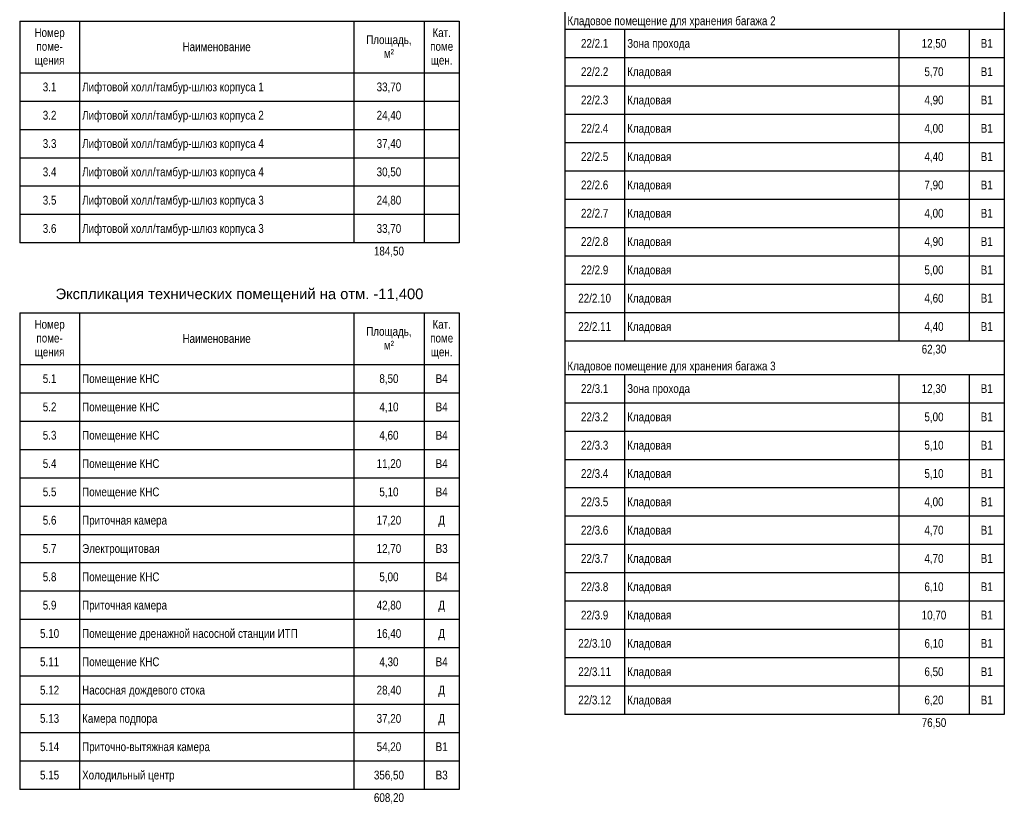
# Model space of a CAD drawing. Header units: millimetres. Extents: x -277772 to 277599, y -59564 to 282085.
# Tile 169 of 190: x 116704 to 144704, y -23860 to -1553. Entities that reach past the tile are written whole.
import ezdxf

# ---------------------------------------------------------------- set-up
doc = ezdxf.new("R2010")
doc.units = ezdxf.units.MM
doc.styles.add('Arial', font='arial.ttf', dxfattribs={"width": 0.8, "height": 350})
doc.styles.add('Arial_4', font='arial.ttf', dxfattribs={"height": 3})
doc.linetypes.add('в трубе открыто', pattern='A,10,[133,ltypeshp.shx,S=0.75,R=0,X=-5,Y=2.5],-2.5,[130,ltypeshp.shx,S=2.5,R=-45,X=0,Y=0],-2.5', length=15)

# ---------------------------------------------------------------- blocks, each defined once
blk = doc.blocks.new('A$C03be35bc')
for p, q in [((319.69, 455.2), (319.69, 40.2)), ((444.69, 455.2), (444.69, 40.2)), ((164.69, 235.25), (164.69, 220.49)), ((164.69, 235.25), (289.69, 235.25)), ((181.69, 235.25), (181.69, 220.49)), ((259.69, 235.25), (259.69, 220.49)), ((279.69, 235.25), (279.69, 220.49)), ((289.69, 235.25), (289.69, 220.49)), ((289.69, 235.25), (289.69, 220.49)), ((336.69, 232.86), (319.69, 232.86)), ((319.69, 232.86), (319.69, 224.81)), ((414.69, 232.86), (336.69, 232.86)), ((336.69, 232.86), (336.69, 224.81)), ((434.69, 232.86), (414.69, 232.86)), ((414.69, 232.86), (414.69, 224.81)), ((444.69, 232.86), (434.69, 232.86)), ((434.69, 232.86), (434.69, 224.81)), ((444.69, 232.86), (444.69, 232.86)), ((444.69, 232.86), (444.69, 224.81)), ((444.69, 232.86), (444.69, 224.81)), ((336.69, 224.81), (319.69, 224.81)), ((319.69, 224.81), (319.69, 216.76)), ((414.69, 224.81), (336.69, 224.81)), ((336.69, 224.81), (336.69, 216.76)), ((434.69, 224.81), (414.69, 224.81)), ((414.69, 224.81), (414.69, 216.76)), ((444.69, 224.81), (434.69, 224.81)), ((434.69, 224.81), (434.69, 216.76)), ((444.69, 224.81), (444.69, 224.81)), ((444.69, 224.81), (444.69, 216.76)), ((444.69, 224.81), (444.69, 216.76)), ((181.69, 220.49), (164.69, 220.49)), ((164.69, 220.49), (164.69, 212.44)), ((259.69, 220.49), (181.69, 220.49)), ((181.69, 220.49), (181.69, 212.44)), ((279.69, 220.49), (259.69, 220.49)), ((259.69, 220.49), (259.69, 212.44)), ((289.69, 220.49), (279.69, 220.49)), ((279.69, 220.49), (279.69, 212.44)), ((289.69, 220.49), (289.69, 220.49)), ((289.69, 220.49), (289.69, 212.44)), ((289.69, 220.49), (289.69, 212.44)), ((336.69, 216.76), (319.69, 216.76)), ((319.69, 216.76), (319.69, 208.71)), ((414.69, 216.76), (336.69, 216.76)), ((336.69, 216.76), (336.69, 208.71)), ((434.69, 216.76), (414.69, 216.76)), ((414.69, 216.76), (414.69, 208.71)), ((444.69, 216.76), (434.69, 216.76)), ((434.69, 216.76), (434.69, 208.71)), ((444.69, 216.76), (444.69, 216.76)), ((444.69, 216.76), (444.69, 208.71)), ((444.69, 216.76), (444.69, 208.71)), ((181.69, 212.44), (164.69, 212.44)), ((164.69, 212.44), (164.69, 204.39)), ((259.69, 212.44), (181.69, 212.44)), ((181.69, 212.44), (181.69, 204.39)), ((279.69, 212.44), (259.69, 212.44)), ((259.69, 212.44), (259.69, 204.39)), ((289.69, 212.44), (279.69, 212.44)), ((279.69, 212.44), (279.69, 204.39)), ((289.69, 212.44), (289.69, 212.44)), ((289.69, 212.44), (289.69, 204.39)), ((289.69, 212.44), (289.69, 204.39)), ((336.69, 208.71), (319.69, 208.71)), ((319.69, 208.71), (319.69, 200.66)), ((414.69, 208.71), (336.69, 208.71)), ((336.69, 208.71), (336.69, 200.66)), ((434.69, 208.71), (414.69, 208.71)), ((414.69, 208.71), (414.69, 200.66)), ((444.69, 208.71), (434.69, 208.71)), ((434.69, 208.71), (434.69, 200.66)), ((444.69, 208.71), (444.69, 208.71)), ((444.69, 208.71), (444.69, 200.66)), ((444.69, 208.71), (444.69, 200.66)), ((181.69, 204.39), (164.69, 204.39)), ((164.69, 204.39), (164.69, 196.34)), ((259.69, 204.39), (181.69, 204.39)), ((181.69, 204.39), (181.69, 196.34)), ((279.69, 204.39), (259.69, 204.39)), ((259.69, 204.39), (259.69, 196.34)), ((289.69, 204.39), (279.69, 204.39)), ((279.69, 204.39), (279.69, 196.34)), ((289.69, 204.39), (289.69, 204.39)), ((289.69, 204.39), (289.69, 196.34)), ((289.69, 204.39), (289.69, 196.34)), ((336.69, 200.66), (319.69, 200.66)), ((319.69, 200.66), (319.69, 192.61)), ((414.69, 200.66), (336.69, 200.66)), ((336.69, 200.66), (336.69, 192.61)), ((434.69, 200.66), (414.69, 200.66)), ((414.69, 200.66), (414.69, 192.61)), ((444.69, 200.66), (434.69, 200.66)), ((434.69, 200.66), (434.69, 192.61)), ((444.69, 200.66), (444.69, 200.66)), ((444.69, 200.66), (444.69, 192.61)), ((444.69, 200.66), (444.69, 192.61)), ((181.69, 196.34), (164.69, 196.34)), ((164.69, 196.34), (164.69, 188.29)), ((259.69, 196.34), (181.69, 196.34)), ((181.69, 196.34), (181.69, 188.29)), ((279.69, 196.34), (259.69, 196.34)), ((259.69, 196.34), (259.69, 188.29)), ((289.69, 196.34), (279.69, 196.34)), ((279.69, 196.34), (279.69, 188.29)), ((289.69, 196.34), (289.69, 196.34)), ((289.69, 196.34), (289.69, 188.29)), ((289.69, 196.34), (289.69, 188.29)), ((336.69, 192.61), (319.69, 192.61)), ((319.69, 192.61), (319.69, 184.56)), ((414.69, 192.61), (336.69, 192.61)), ((336.69, 192.61), (336.69, 184.56)), ((434.69, 192.61), (414.69, 192.61)), ((414.69, 192.61), (414.69, 184.56)), ((444.69, 192.61), (434.69, 192.61)), ((434.69, 192.61), (434.69, 184.56)), ((444.69, 192.61), (444.69, 192.61)), ((444.69, 192.61), (444.69, 184.56)), ((444.69, 192.61), (444.69, 184.56)), ((181.69, 188.29), (164.69, 188.29)), ((164.69, 188.29), (164.69, 180.24)), ((259.69, 188.29), (181.69, 188.29)), ((181.69, 188.29), (181.69, 180.24)), ((279.69, 188.29), (259.69, 188.29)), ((259.69, 188.29), (259.69, 180.24)), ((289.69, 188.29), (279.69, 188.29)), ((279.69, 188.29), (279.69, 180.24)), ((289.69, 188.29), (289.69, 188.29)), ((289.69, 188.29), (289.69, 180.24)), ((289.69, 188.29), (289.69, 180.24)), ((336.69, 184.56), (319.69, 184.56)), ((319.69, 184.56), (319.69, 176.51)), ((414.69, 184.56), (336.69, 184.56)), ((336.69, 184.56), (336.69, 176.51)), ((434.69, 184.56), (414.69, 184.56)), ((414.69, 184.56), (414.69, 176.51)), ((444.69, 184.56), (434.69, 184.56)), ((434.69, 184.56), (434.69, 176.51)), ((444.69, 184.56), (444.69, 184.56)), ((444.69, 184.56), (444.69, 176.51)), ((444.69, 184.56), (444.69, 176.51)), ((181.69, 180.24), (164.69, 180.24)), ((164.69, 180.24), (164.69, 172.19)), ((259.69, 180.24), (181.69, 180.24)), ((181.69, 180.24), (181.69, 172.19)), ((279.69, 180.24), (259.69, 180.24)), ((259.69, 180.24), (259.69, 172.19)), ((289.69, 180.24), (279.69, 180.24)), ((279.69, 180.24), (279.69, 172.19)), ((289.69, 180.24), (289.69, 180.24)), ((289.69, 180.24), (289.69, 172.19)), ((289.69, 180.24), (289.69, 172.19)), ((336.69, 176.51), (319.69, 176.51)), ((319.69, 176.51), (319.69, 168.46)), ((414.69, 176.51), (336.69, 176.51)), ((336.69, 176.51), (336.69, 168.46)), ((434.69, 176.51), (414.69, 176.51)), ((414.69, 176.51), (414.69, 168.46)), ((444.69, 176.51), (434.69, 176.51)), ((434.69, 176.51), (434.69, 168.46)), ((444.69, 176.51), (444.69, 176.51)), ((444.69, 176.51), (444.69, 168.46)), ((444.69, 176.51), (444.69, 168.46)), ((181.69, 172.19), (164.69, 172.19)), ((259.69, 172.19), (181.69, 172.19)), ((279.69, 172.19), (259.69, 172.19)), ((289.69, 172.19), (279.69, 172.19)), ((289.69, 172.19), (289.69, 172.19)), ((336.69, 168.46), (319.69, 168.46)), ((319.69, 168.46), (319.69, 160.41)), ((414.69, 168.46), (336.69, 168.46)), ((336.69, 168.46), (336.69, 160.41)), ((434.69, 168.46), (414.69, 168.46)), ((414.69, 168.46), (414.69, 160.41)), ((444.69, 168.46), (434.69, 168.46)), ((434.69, 168.46), (434.69, 160.41)), ((444.69, 168.46), (444.69, 168.46)), ((444.69, 168.46), (444.69, 160.41)), ((444.69, 168.46), (444.69, 160.41)), ((336.69, 160.41), (319.69, 160.41)), ((319.69, 160.41), (319.69, 152.36)), ((414.69, 160.41), (336.69, 160.41)), ((336.69, 160.41), (336.69, 152.36)), ((434.69, 160.41), (414.69, 160.41)), ((414.69, 160.41), (414.69, 152.36)), ((444.69, 160.41), (434.69, 160.41)), ((434.69, 160.41), (434.69, 152.36)), ((444.69, 160.41), (444.69, 160.41)), ((444.69, 160.41), (444.69, 152.36)), ((444.69, 160.41), (444.69, 152.36)), ((164.69, 152.31), (164.69, 137.55)), ((164.69, 152.31), (289.69, 152.31)), ((181.69, 152.31), (181.69, 137.55)), ((259.69, 152.31), (259.69, 137.55)), ((279.69, 152.31), (279.69, 137.55)), ((289.69, 152.31), (289.69, 137.55)), ((289.69, 152.31), (289.69, 137.55)), ((336.69, 152.36), (319.69, 152.36)), ((319.69, 152.36), (319.69, 144.31)), ((414.69, 152.36), (336.69, 152.36)), ((336.69, 152.36), (336.69, 144.31)), ((434.69, 152.36), (414.69, 152.36)), ((414.69, 152.36), (414.69, 144.31)), ((444.69, 152.36), (434.69, 152.36)), ((434.69, 152.36), (434.69, 144.31)), ((444.69, 152.36), (444.69, 152.36)), ((444.69, 152.36), (444.69, 144.31)), ((444.69, 152.36), (444.69, 144.31)), ((336.69, 144.31), (319.69, 144.31)), ((414.69, 144.31), (336.69, 144.31)), ((434.69, 144.31), (414.69, 144.31)), ((444.69, 144.31), (434.69, 144.31)), ((444.69, 144.31), (444.69, 144.31)), ((181.69, 137.55), (164.69, 137.55)), ((164.69, 137.55), (164.69, 129.5)), ((259.69, 137.55), (181.69, 137.55)), ((181.69, 137.55), (181.69, 129.5)), ((279.69, 137.55), (259.69, 137.55)), ((259.69, 137.55), (259.69, 129.5)), ((289.69, 137.55), (279.69, 137.55)), ((279.69, 137.55), (279.69, 129.5)), ((289.69, 137.55), (289.69, 137.55)), ((289.69, 137.55), (289.69, 129.5)), ((289.69, 137.55), (289.69, 129.5)), ((336.69, 134.72), (319.69, 134.72)), ((319.69, 134.72), (319.69, 126.67)), ((414.69, 134.72), (336.69, 134.72)), ((336.69, 134.72), (336.69, 126.67)), ((434.69, 134.72), (414.69, 134.72)), ((414.69, 134.72), (414.69, 126.67)), ((444.69, 134.72), (434.69, 134.72)), ((434.69, 134.72), (434.69, 126.67)), ((444.69, 134.72), (444.69, 134.72)), ((444.69, 134.72), (444.69, 126.67)), ((444.69, 134.72), (444.69, 126.67)), ((181.69, 129.5), (164.69, 129.5)), ((164.69, 129.5), (164.69, 121.45)), ((259.69, 129.5), (181.69, 129.5)), ((181.69, 129.5), (181.69, 121.45)), ((279.69, 129.5), (259.69, 129.5)), ((259.69, 129.5), (259.69, 121.45)), ((289.69, 129.5), (279.69, 129.5)), ((279.69, 129.5), (279.69, 121.45)), ((289.69, 129.5), (289.69, 129.5)), ((289.69, 129.5), (289.69, 121.45)), ((289.69, 129.5), (289.69, 121.45)), ((336.69, 126.67), (319.69, 126.67)), ((319.69, 126.67), (319.69, 118.62)), ((414.69, 126.67), (336.69, 126.67)), ((336.69, 126.67), (336.69, 118.62)), ((434.69, 126.67), (414.69, 126.67)), ((414.69, 126.67), (414.69, 118.62)), ((444.69, 126.67), (434.69, 126.67)), ((434.69, 126.67), (434.69, 118.62)), ((444.69, 126.67), (444.69, 126.67)), ((444.69, 126.67), (444.69, 118.62)), ((444.69, 126.67), (444.69, 118.62)), ((181.69, 121.45), (164.69, 121.45)), ((164.69, 121.45), (164.69, 113.4)), ((259.69, 121.45), (181.69, 121.45)), ((181.69, 121.45), (181.69, 113.4)), ((279.69, 121.45), (259.69, 121.45)), ((259.69, 121.45), (259.69, 113.4)), ((289.69, 121.45), (279.69, 121.45)), ((279.69, 121.45), (279.69, 113.4)), ((289.69, 121.45), (289.69, 121.45)), ((289.69, 121.45), (289.69, 113.4)), ((289.69, 121.45), (289.69, 113.4)), ((336.69, 118.62), (319.69, 118.62)), ((319.69, 118.62), (319.69, 110.57)), ((414.69, 118.62), (336.69, 118.62)), ((336.69, 118.62), (336.69, 110.57)), ((434.69, 118.62), (414.69, 118.62)), ((414.69, 118.62), (414.69, 110.57)), ((444.69, 118.62), (434.69, 118.62)), ((434.69, 118.62), (434.69, 110.57)), ((444.69, 118.62), (444.69, 118.62)), ((444.69, 118.62), (444.69, 110.57)), ((444.69, 118.62), (444.69, 110.57)), ((181.69, 113.4), (164.69, 113.4)), ((164.69, 113.4), (164.69, 105.35)), ((259.69, 113.4), (181.69, 113.4)), ((181.69, 113.4), (181.69, 105.35)), ((279.69, 113.4), (259.69, 113.4)), ((259.69, 113.4), (259.69, 105.35)), ((289.69, 113.4), (279.69, 113.4)), ((279.69, 113.4), (279.69, 105.35)), ((289.69, 113.4), (289.69, 113.4)), ((289.69, 113.4), (289.69, 105.35)), ((289.69, 113.4), (289.69, 105.35)), ((336.69, 110.57), (319.69, 110.57)), ((319.69, 110.57), (319.69, 102.52)), ((414.69, 110.57), (336.69, 110.57)), ((336.69, 110.57), (336.69, 102.52)), ((434.69, 110.57), (414.69, 110.57)), ((414.69, 110.57), (414.69, 102.52)), ((444.69, 110.57), (434.69, 110.57)), ((434.69, 110.57), (434.69, 102.52)), ((444.69, 110.57), (444.69, 110.57)), ((444.69, 110.57), (444.69, 102.52)), ((444.69, 110.57), (444.69, 102.52)), ((181.69, 105.35), (164.69, 105.35)), ((164.69, 105.35), (164.69, 97.3)), ((259.69, 105.35), (181.69, 105.35)), ((181.69, 105.35), (181.69, 97.3)), ((279.69, 105.35), (259.69, 105.35)), ((259.69, 105.35), (259.69, 97.3)), ((289.69, 105.35), (279.69, 105.35)), ((279.69, 105.35), (279.69, 97.3)), ((289.69, 105.35), (289.69, 105.35)), ((289.69, 105.35), (289.69, 97.3)), ((289.69, 105.35), (289.69, 97.3)), ((336.69, 102.52), (319.69, 102.52)), ((319.69, 102.52), (319.69, 94.47)), ((414.69, 102.52), (336.69, 102.52)), ((336.69, 102.52), (336.69, 94.47)), ((434.69, 102.52), (414.69, 102.52)), ((414.69, 102.52), (414.69, 94.47)), ((444.69, 102.52), (434.69, 102.52)), ((434.69, 102.52), (434.69, 94.47)), ((444.69, 102.52), (444.69, 102.52)), ((444.69, 102.52), (444.69, 94.47)), ((444.69, 102.52), (444.69, 94.47)), ((181.69, 97.3), (164.69, 97.3)), ((164.69, 97.3), (164.69, 89.25)), ((259.69, 97.3), (181.69, 97.3)), ((181.69, 97.3), (181.69, 89.25)), ((279.69, 97.3), (259.69, 97.3)), ((259.69, 97.3), (259.69, 89.25)), ((289.69, 97.3), (279.69, 97.3)), ((279.69, 97.3), (279.69, 89.25)), ((289.69, 97.3), (289.69, 97.3)), ((289.69, 97.3), (289.69, 89.25)), ((289.69, 97.3), (289.69, 89.25)), ((336.69, 94.47), (319.69, 94.47)), ((319.69, 94.47), (319.69, 86.42)), ((414.69, 94.47), (336.69, 94.47)), ((336.69, 94.47), (336.69, 86.42)), ((434.69, 94.47), (414.69, 94.47)), ((414.69, 94.47), (414.69, 86.42)), ((444.69, 94.47), (434.69, 94.47)), ((434.69, 94.47), (434.69, 86.42)), ((444.69, 94.47), (444.69, 94.47)), ((444.69, 94.47), (444.69, 86.42)), ((444.69, 94.47), (444.69, 86.42)), ((181.69, 89.25), (164.69, 89.25)), ((164.69, 89.25), (164.69, 81.2)), ((259.69, 89.25), (181.69, 89.25)), ((181.69, 89.25), (181.69, 81.2)), ((279.69, 89.25), (259.69, 89.25)), ((259.69, 89.25), (259.69, 81.2)), ((289.69, 89.25), (279.69, 89.25)), ((279.69, 89.25), (279.69, 81.2)), ((289.69, 89.25), (289.69, 89.25)), ((289.69, 89.25), (289.69, 81.2)), ((289.69, 89.25), (289.69, 81.2)), ((336.69, 86.42), (319.69, 86.42)), ((319.69, 86.42), (319.69, 78.37)), ((414.69, 86.42), (336.69, 86.42)), ((336.69, 86.42), (336.69, 78.37)), ((434.69, 86.42), (414.69, 86.42)), ((414.69, 86.42), (414.69, 78.37)), ((444.69, 86.42), (434.69, 86.42)), ((434.69, 86.42), (434.69, 78.37)), ((444.69, 86.42), (444.69, 86.42)), ((444.69, 86.42), (444.69, 78.37)), ((444.69, 86.42), (444.69, 78.37)), ((181.69, 81.2), (164.69, 81.2)), ((164.69, 81.2), (164.69, 73.15)), ((259.69, 81.2), (181.69, 81.2)), ((181.69, 81.2), (181.69, 73.15)), ((279.69, 81.2), (259.69, 81.2)), ((259.69, 81.2), (259.69, 73.15)), ((289.69, 81.2), (279.69, 81.2)), ((279.69, 81.2), (279.69, 73.15)), ((289.69, 81.2), (289.69, 81.2)), ((289.69, 81.2), (289.69, 73.15)), ((289.69, 81.2), (289.69, 73.15)), ((336.69, 78.37), (319.69, 78.37)), ((319.69, 78.37), (319.69, 70.32)), ((414.69, 78.37), (336.69, 78.37)), ((336.69, 78.37), (336.69, 70.32)), ((434.69, 78.37), (414.69, 78.37)), ((414.69, 78.37), (414.69, 70.32)), ((444.69, 78.37), (434.69, 78.37)), ((434.69, 78.37), (434.69, 70.32)), ((444.69, 78.37), (444.69, 78.37)), ((444.69, 78.37), (444.69, 70.32)), ((444.69, 78.37), (444.69, 70.32)), ((181.69, 73.15), (164.69, 73.15)), ((164.69, 73.15), (164.69, 65.1)), ((259.69, 73.15), (181.69, 73.15)), ((181.69, 73.15), (181.69, 65.1)), ((279.69, 73.15), (259.69, 73.15)), ((259.69, 73.15), (259.69, 65.1)), ((289.69, 73.15), (279.69, 73.15)), ((279.69, 73.15), (279.69, 65.1)), ((289.69, 73.15), (289.69, 73.15)), ((289.69, 73.15), (289.69, 65.1)), ((289.69, 73.15), (289.69, 65.1)), ((336.69, 70.32), (319.69, 70.32)), ((319.69, 70.32), (319.69, 62.27)), ((414.69, 70.32), (336.69, 70.32)), ((336.69, 70.32), (336.69, 62.27)), ((434.69, 70.32), (414.69, 70.32)), ((414.69, 70.32), (414.69, 62.27)), ((444.69, 70.32), (434.69, 70.32)), ((434.69, 70.32), (434.69, 62.27)), ((444.69, 70.32), (444.69, 70.32)), ((444.69, 70.32), (444.69, 62.27)), ((444.69, 70.32), (444.69, 62.27)), ((181.69, 65.1), (164.69, 65.1)), ((164.69, 65.1), (164.69, 57.05)), ((259.69, 65.1), (181.69, 65.1)), ((181.69, 65.1), (181.69, 57.05)), ((279.69, 65.1), (259.69, 65.1)), ((259.69, 65.1), (259.69, 57.05)), ((289.69, 65.1), (279.69, 65.1)), ((279.69, 65.1), (279.69, 57.05)), ((289.69, 65.1), (289.69, 65.1)), ((289.69, 65.1), (289.69, 57.05)), ((289.69, 65.1), (289.69, 57.05)), ((336.69, 62.27), (319.69, 62.27)), ((319.69, 62.27), (319.69, 54.22)), ((414.69, 62.27), (336.69, 62.27)), ((336.69, 62.27), (336.69, 54.22)), ((434.69, 62.27), (414.69, 62.27)), ((414.69, 62.27), (414.69, 54.22)), ((444.69, 62.27), (434.69, 62.27)), ((434.69, 62.27), (434.69, 54.22)), ((444.69, 62.27), (444.69, 62.27)), ((444.69, 62.27), (444.69, 54.22)), ((444.69, 62.27), (444.69, 54.22)), ((181.69, 57.05), (164.69, 57.05)), ((164.69, 57.05), (164.69, 49)), ((259.69, 57.05), (181.69, 57.05)), ((181.69, 57.05), (181.69, 49)), ((279.69, 57.05), (259.69, 57.05)), ((259.69, 57.05), (259.69, 49)), ((289.69, 57.05), (279.69, 57.05)), ((279.69, 57.05), (279.69, 49)), ((289.69, 57.05), (289.69, 57.05)), ((289.69, 57.05), (289.69, 49)), ((289.69, 57.05), (289.69, 49)), ((336.69, 54.22), (319.69, 54.22)), ((319.69, 54.22), (319.69, 46.17)), ((414.69, 54.22), (336.69, 54.22)), ((336.69, 54.22), (336.69, 46.17)), ((434.69, 54.22), (414.69, 54.22)), ((414.69, 54.22), (414.69, 46.17)), ((444.69, 54.22), (434.69, 54.22)), ((434.69, 54.22), (434.69, 46.17)), ((444.69, 54.22), (444.69, 54.22)), ((444.69, 54.22), (444.69, 46.17)), ((444.69, 54.22), (444.69, 46.17)), ((181.69, 49), (164.69, 49)), ((164.69, 49), (164.69, 40.95)), ((259.69, 49), (181.69, 49)), ((181.69, 49), (181.69, 40.95)), ((279.69, 49), (259.69, 49)), ((259.69, 49), (259.69, 40.95)), ((289.69, 49), (279.69, 49)), ((279.69, 49), (279.69, 40.95)), ((289.69, 49), (289.69, 49)), ((289.69, 49), (289.69, 40.95)), ((289.69, 49), (289.69, 40.95)), ((336.69, 46.17), (319.69, 46.17)), ((319.69, 46.17), (319.69, 38.12)), ((414.69, 46.17), (336.69, 46.17)), ((336.69, 46.17), (336.69, 38.12)), ((434.69, 46.17), (414.69, 46.17)), ((414.69, 46.17), (414.69, 38.12)), ((444.69, 46.17), (434.69, 46.17)), ((434.69, 46.17), (434.69, 38.12)), ((444.69, 46.17), (444.69, 46.17)), ((444.69, 46.17), (444.69, 38.12)), ((444.69, 46.17), (444.69, 38.12)), ((181.69, 40.95), (164.69, 40.95)), ((164.69, 40.95), (164.69, 32.9)), ((259.69, 40.95), (181.69, 40.95)), ((181.69, 40.95), (181.69, 32.9)), ((279.69, 40.95), (259.69, 40.95)), ((259.69, 40.95), (259.69, 32.9)), ((289.69, 40.95), (279.69, 40.95)), ((279.69, 40.95), (279.69, 32.9)), ((289.69, 40.95), (289.69, 40.95)), ((289.69, 40.95), (289.69, 32.9)), ((289.69, 40.95), (289.69, 32.9)), ((336.69, 38.12), (319.69, 38.12)), ((414.69, 38.12), (336.69, 38.12)), ((434.69, 38.12), (414.69, 38.12)), ((444.69, 38.12), (434.69, 38.12)), ((444.69, 38.12), (444.69, 38.12)), ((181.69, 32.9), (164.69, 32.9)), ((164.69, 32.9), (164.69, 24.85)), ((259.69, 32.9), (181.69, 32.9)), ((181.69, 32.9), (181.69, 24.85)), ((279.69, 32.9), (259.69, 32.9)), ((259.69, 32.9), (259.69, 24.85)), ((289.69, 32.9), (279.69, 32.9)), ((279.69, 32.9), (279.69, 24.85)), ((289.69, 32.9), (289.69, 32.9)), ((289.69, 32.9), (289.69, 24.85)), ((289.69, 32.9), (289.69, 24.85)), ((181.69, 24.85), (164.69, 24.85)), ((164.69, 24.85), (164.69, 16.8)), ((259.69, 24.85), (181.69, 24.85)), ((181.69, 24.85), (181.69, 16.8)), ((279.69, 24.85), (259.69, 24.85)), ((259.69, 24.85), (259.69, 16.8)), ((289.69, 24.85), (279.69, 24.85)), ((279.69, 24.85), (279.69, 16.8)), ((289.69, 24.85), (289.69, 24.85)), ((289.69, 24.85), (289.69, 16.8)), ((289.69, 24.85), (289.69, 16.8)), ((181.69, 16.8), (164.69, 16.8)), ((259.69, 16.8), (181.69, 16.8)), ((279.69, 16.8), (259.69, 16.8)), ((289.69, 16.8), (279.69, 16.8)), ((289.69, 16.8), (289.69, 16.8))]:
    blk.add_line(p, q)
at = {"line_spacing_factor": 0.941778}
for s, insert, char_height, width, attachment_point, style in [('Кладовое помещение для хранения багажа 2', (320.44, 236.6), 2.5, 88.4252, 1, 'Arial'), ('Номер\\Pпоме-\\Pщения', (173.19, 233.25), 2.5, 12.8552, 2, 'Arial'), ('Кат.\\Pпоме\\Pщен.', (284.69, 233.25), 2.5, 9.7944, 2, 'Arial'), ('Площадь,\\Pм\\fArial|b0|i0|c238|p34|;²', (269.69, 231.23), 2.5, 19.2521, 2, 'Arial'), ('22/2.1', (328.19, 230.18), 2.5, 11.6309, 2, 'Arial'), ('Зона прохода', (337.44, 230.18), 2.5, 26.6898, 1, 'Arial'), ('12,50', (424.69, 230.18), 2.5, 10.4678, 2, 'Arial'), ('В1', (439.69, 230.18), 2.5, 5.1115, 2, 'Arial'), ('Наименование', (220.69, 229.21), 2.5, 28.9547, 2, 'Arial'), ('22/2.2', (328.19, 222.13), 2.5, 11.6309, 2, 'Arial'), ('Кладовая', (337.44, 222.13), 2.5, 18.7012, 1, 'Arial'), ('5,70', (424.69, 222.13), 2.5, 8.1416, 2, 'Arial'), ('В1', (439.69, 222.13), 2.5, 5.1115, 2, 'Arial'), ('3.1', (173.19, 217.8), 2.5, 5.8154, 2, 'Arial'), ('Лифтовой холл/тамбур-шлюз корпуса 1', (182.44, 217.8), 2.5, 76.8861, 1, 'Arial'), ('33,70', (269.69, 217.8), 2.5, 10.4678, 2, 'Arial'), ('22/2.3', (328.19, 214.08), 2.5, 11.6309, 2, 'Arial'), ('Кладовая', (337.44, 214.08), 2.5, 18.7012, 1, 'Arial'), ('4,90', (424.69, 214.08), 2.5, 8.1416, 2, 'Arial'), ('В1', (439.69, 214.08), 2.5, 5.1115, 2, 'Arial'), ('Лифтовой холл/тамбур-шлюз корпуса 2', (182.44, 209.75), 2.5, 76.8861, 1, 'Arial'), ('3.2', (173.19, 209.75), 2.5, 5.8154, 2, 'Arial'), ('24,40', (269.69, 209.75), 2.5, 10.4678, 2, 'Arial'), ('22/2.4', (328.19, 206.03), 2.5, 11.6309, 2, 'Arial'), ('Кладовая', (337.44, 206.03), 2.5, 18.7012, 1, 'Arial'), ('4,00', (424.69, 206.03), 2.5, 8.1416, 2, 'Arial'), ('В1', (439.69, 206.03), 2.5, 5.1115, 2, 'Arial'), ('3.3', (173.19, 201.7), 2.5, 5.8154, 2, 'Arial'), ('Лифтовой холл/тамбур-шлюз корпуса 4', (182.44, 201.7), 2.5, 76.8861, 1, 'Arial'), ('37,40', (269.69, 201.7), 2.5, 10.4678, 2, 'Arial'), ('22/2.5', (328.19, 197.98), 2.5, 11.6309, 2, 'Arial'), ('Кладовая', (337.44, 197.98), 2.5, 18.7012, 1, 'Arial'), ('4,40', (424.69, 197.98), 2.5, 8.1416, 2, 'Arial'), ('В1', (439.69, 197.98), 2.5, 5.1115, 2, 'Arial'), ('3.4', (173.19, 193.65), 2.5, 5.8154, 2, 'Arial'), ('Лифтовой холл/тамбур-шлюз корпуса 4', (182.44, 193.65), 2.5, 76.8861, 1, 'Arial'), ('30,50', (269.69, 193.65), 2.5, 10.4678, 2, 'Arial'), ('22/2.6', (328.19, 189.93), 2.5, 11.6309, 2, 'Arial'), ('Кладовая', (337.44, 189.93), 2.5, 18.7012, 1, 'Arial'), ('7,90', (424.69, 189.93), 2.5, 8.1416, 2, 'Arial'), ('В1', (439.69, 189.93), 2.5, 5.1115, 2, 'Arial'), ('3.5', (173.19, 185.6), 2.5, 5.8154, 2, 'Arial'), ('Лифтовой холл/тамбур-шлюз корпуса 3', (182.44, 185.6), 2.5, 76.8861, 1, 'Arial'), ('24,80', (269.69, 185.6), 2.5, 10.4678, 2, 'Arial'), ('22/2.7', (328.19, 181.88), 2.5, 11.6309, 2, 'Arial'), ('Кладовая', (337.44, 181.88), 2.5, 18.7012, 1, 'Arial'), ('4,00', (424.69, 181.88), 2.5, 8.1416, 2, 'Arial'), ('В1', (439.69, 181.88), 2.5, 5.1115, 2, 'Arial'), ('3.6', (173.19, 177.55), 2.5, 5.8154, 2, 'Arial'), ('Лифтовой холл/тамбур-шлюз корпуса 3', (182.44, 177.55), 2.5, 76.8861, 1, 'Arial'), ('33,70', (269.69, 177.55), 2.5, 10.4678, 2, 'Arial'), ('22/2.8', (328.19, 173.83), 2.5, 11.6309, 2, 'Arial'), ('Кладовая', (337.44, 173.83), 2.5, 18.7012, 1, 'Arial'), ('4,90', (424.69, 173.83), 2.5, 8.1416, 2, 'Arial'), ('В1', (439.69, 173.83), 2.5, 5.1115, 2, 'Arial'), ('184,50', (269.69, 171.13), 2.5, 12.7939, 2, 'Arial'), ('22/2.9', (328.19, 165.78), 2.5, 11.6309, 2, 'Arial'), ('Кладовая', (337.44, 165.78), 2.5, 18.7012, 1, 'Arial'), ('5,00', (424.69, 165.78), 2.5, 8.1416, 2, 'Arial'), ('В1', (439.69, 165.78), 2.5, 5.1115, 2, 'Arial'), ('Экспликация технических помещений на отм. -11,400', (227.19, 159.21), 3, 125.0173, 2, 'Arial_4'), ('22/2.10', (328.19, 157.73), 2.5, 13.957, 2, 'Arial'), ('Кладовая', (337.44, 157.73), 2.5, 18.7012, 1, 'Arial'), ('4,60', (424.69, 157.73), 2.5, 8.1416, 2, 'Arial'), ('В1', (439.69, 157.73), 2.5, 5.1115, 2, 'Arial'), ('Номер\\Pпоме-\\Pщения', (173.19, 150.31), 2.5, 12.8552, 2, 'Arial'), ('Кат.\\Pпоме\\Pщен.', (284.69, 150.31), 2.5, 9.7944, 2, 'Arial'), ('22/2.11', (328.19, 149.67), 2.5, 13.957, 2, 'Arial'), ('Кладовая', (337.44, 149.67), 2.5, 18.7012, 1, 'Arial'), ('4,40', (424.69, 149.67), 2.5, 8.1416, 2, 'Arial'), ('В1', (439.69, 149.67), 2.5, 5.1115, 2, 'Arial'), ('Наименование', (220.69, 146.27), 2.5, 28.9547, 2, 'Arial'), ('Площадь,\\Pм\\fArial|b0|i0|c238|p34|;²', (269.69, 148.29), 2.5, 19.2521, 2, 'Arial'), ('62,30', (424.69, 143.25), 2.5, 10.4678, 2, 'Arial'), ('Кладовое помещение для хранения багажа 3', (320.44, 138.46), 2.5, 88.4252, 1, 'Arial'), ('5.1', (173.19, 134.87), 2.5, 5.8154, 2, 'Arial'), ('Помещение КНС', (182.44, 134.87), 2.5, 32.8113, 1, 'Arial'), ('8,50', (269.69, 134.87), 2.5, 8.1416, 2, 'Arial'), ('В4', (284.69, 134.87), 2.5, 5.1115, 2, 'Arial'), ('22/3.1', (328.19, 132.04), 2.5, 11.6309, 2, 'Arial'), ('Зона прохода', (337.44, 132.04), 2.5, 26.6898, 1, 'Arial'), ('12,30', (424.69, 132.04), 2.5, 10.4678, 2, 'Arial'), ('В1', (439.69, 132.04), 2.5, 5.1115, 2, 'Arial'), ('5.2', (173.19, 126.82), 2.5, 5.8154, 2, 'Arial'), ('Помещение КНС', (182.44, 126.82), 2.5, 32.8113, 1, 'Arial'), ('4,10', (269.69, 126.82), 2.5, 8.1416, 2, 'Arial'), ('В4', (284.69, 126.82), 2.5, 5.1115, 2, 'Arial'), ('22/3.2', (328.19, 123.99), 2.5, 11.6309, 2, 'Arial'), ('Кладовая', (337.44, 123.99), 2.5, 18.7012, 1, 'Arial'), ('5,00', (424.69, 123.99), 2.5, 8.1416, 2, 'Arial'), ('В1', (439.69, 123.99), 2.5, 5.1115, 2, 'Arial'), ('5.3', (173.19, 118.77), 2.5, 5.8154, 2, 'Arial'), ('Помещение КНС', (182.44, 118.77), 2.5, 32.8113, 1, 'Arial'), ('4,60', (269.69, 118.77), 2.5, 8.1416, 2, 'Arial'), ('В4', (284.69, 118.77), 2.5, 5.1115, 2, 'Arial'), ('22/3.3', (328.19, 115.94), 2.5, 11.6309, 2, 'Arial'), ('Кладовая', (337.44, 115.94), 2.5, 18.7012, 1, 'Arial'), ('5,10', (424.69, 115.94), 2.5, 8.1416, 2, 'Arial'), ('В1', (439.69, 115.94), 2.5, 5.1115, 2, 'Arial'), ('5.4', (173.19, 110.71), 2.5, 5.8154, 2, 'Arial'), ('Помещение КНС', (182.44, 110.71), 2.5, 32.8113, 1, 'Arial'), ('11,20', (269.69, 110.71), 2.5, 10.4678, 2, 'Arial'), ('В4', (284.69, 110.71), 2.5, 5.1115, 2, 'Arial'), ('22/3.4', (328.19, 107.89), 2.5, 11.6309, 2, 'Arial'), ('Кладовая', (337.44, 107.89), 2.5, 18.7012, 1, 'Arial'), ('5,10', (424.69, 107.89), 2.5, 8.1416, 2, 'Arial'), ('В1', (439.69, 107.89), 2.5, 5.1115, 2, 'Arial'), ('5.5', (173.19, 102.66), 2.5, 5.8154, 2, 'Arial'), ('Помещение КНС', (182.44, 102.66), 2.5, 32.8113, 1, 'Arial'), ('5,10', (269.69, 102.66), 2.5, 8.1416, 2, 'Arial'), ('В4', (284.69, 102.66), 2.5, 5.1115, 2, 'Arial'), ('22/3.5', (328.19, 99.84), 2.5, 11.6309, 2, 'Arial'), ('Кладовая', (337.44, 99.84), 2.5, 18.7012, 1, 'Arial'), ('4,00', (424.69, 99.84), 2.5, 8.1416, 2, 'Arial'), ('В1', (439.69, 99.84), 2.5, 5.1115, 2, 'Arial'), ('5.6', (173.19, 94.61), 2.5, 5.8154, 2, 'Arial'), ('Приточная камера', (182.44, 94.61), 2.5, 36.1169, 1, 'Arial'), ('17,20', (269.69, 94.61), 2.5, 10.4678, 2, 'Arial'), ('\\fArial|b0|i0|c204|p34|;Д', (284.69, 94.61), 2.5, 2.8159, 2, 'Arial'), ('22/3.6', (328.19, 91.79), 2.5, 11.6309, 2, 'Arial'), ('Кладовая', (337.44, 91.79), 2.5, 18.7012, 1, 'Arial'), ('4,70', (424.69, 91.79), 2.5, 8.1416, 2, 'Arial'), ('В1', (439.69, 91.79), 2.5, 5.1115, 2, 'Arial'), ('5.7', (173.19, 86.56), 2.5, 5.8154, 2, 'Arial'), ('Электрощитовая', (182.44, 86.56), 2.5, 32.9031, 1, 'Arial'), ('12,70', (269.69, 86.56), 2.5, 10.4678, 2, 'Arial'), ('В3', (284.69, 86.56), 2.5, 5.1115, 2, 'Arial'), ('22/3.7', (328.19, 83.74), 2.5, 11.6309, 2, 'Arial'), ('Кладовая', (337.44, 83.74), 2.5, 18.7012, 1, 'Arial'), ('4,70', (424.69, 83.74), 2.5, 8.1416, 2, 'Arial'), ('В1', (439.69, 83.74), 2.5, 5.1115, 2, 'Arial'), ('5.8', (173.19, 78.51), 2.5, 5.8154, 2, 'Arial'), ('Помещение КНС', (182.44, 78.51), 2.5, 32.8113, 1, 'Arial'), ('5,00', (269.69, 78.51), 2.5, 8.1416, 2, 'Arial'), ('В4', (284.69, 78.51), 2.5, 5.1115, 2, 'Arial'), ('22/3.8', (328.19, 75.69), 2.5, 11.6309, 2, 'Arial'), ('Кладовая', (337.44, 75.69), 2.5, 18.7012, 1, 'Arial'), ('6,10', (424.69, 75.69), 2.5, 8.1416, 2, 'Arial'), ('В1', (439.69, 75.69), 2.5, 5.1115, 2, 'Arial'), ('5.9', (173.19, 70.46), 2.5, 5.8154, 2, 'Arial'), ('Приточная камера', (182.44, 70.46), 2.5, 36.1169, 1, 'Arial'), ('42,80', (269.69, 70.46), 2.5, 10.4678, 2, 'Arial'), ('\\fArial|b0|i0|c204|p34|;Д', (284.69, 70.46), 2.5, 2.8159, 2, 'Arial'), ('22/3.9', (328.19, 67.64), 2.5, 11.6309, 2, 'Arial'), ('Кладовая', (337.44, 67.64), 2.5, 18.7012, 1, 'Arial'), ('10,70', (424.69, 67.64), 2.5, 10.4678, 2, 'Arial'), ('В1', (439.69, 67.64), 2.5, 5.1115, 2, 'Arial'), ('5.10', (173.19, 62.41), 2.5, 8.1416, 2, 'Arial'), ('Помещение дренажной насосной станции ИТП', (182.44, 62.41), 2.5, 91.5471, 1, 'Arial'), ('16,40', (269.69, 62.41), 2.5, 10.4678, 2, 'Arial'), ('\\fArial|b0|i0|c204|p34|;Д', (284.69, 62.41), 2.5, 2.8159, 2, 'Arial'), ('22/3.10', (328.19, 59.59), 2.5, 13.957, 2, 'Arial'), ('Кладовая', (337.44, 59.59), 2.5, 18.7012, 1, 'Arial'), ('6,10', (424.69, 59.59), 2.5, 8.1416, 2, 'Arial'), ('В1', (439.69, 59.59), 2.5, 5.1115, 2, 'Arial'), ('5.11', (173.19, 54.36), 2.5, 8.1416, 2, 'Arial'), ('Помещение КНС', (182.44, 54.36), 2.5, 32.8113, 1, 'Arial'), ('4,30', (269.69, 54.36), 2.5, 8.1416, 2, 'Arial'), ('В4', (284.69, 54.36), 2.5, 5.1115, 2, 'Arial'), ('22/3.11', (328.19, 51.54), 2.5, 13.957, 2, 'Arial'), ('Кладовая', (337.44, 51.54), 2.5, 18.7012, 1, 'Arial'), ('6,50', (424.69, 51.54), 2.5, 8.1416, 2, 'Arial'), ('В1', (439.69, 51.54), 2.5, 5.1115, 2, 'Arial'), ('5.12', (173.19, 46.31), 2.5, 8.1416, 2, 'Arial'), ('Насосная дождевого стока', (182.44, 46.31), 2.5, 52.1552, 1, 'Arial'), ('28,40', (269.69, 46.31), 2.5, 10.4678, 2, 'Arial'), ('\\fArial|b0|i0|c204|p34|;Д', (284.69, 46.31), 2.5, 2.8159, 2, 'Arial'), ('22/3.12', (328.19, 43.49), 2.5, 13.957, 2, 'Arial'), ('Кладовая', (337.44, 43.49), 2.5, 18.7012, 1, 'Arial'), ('6,20', (424.69, 43.49), 2.5, 8.1416, 2, 'Arial'), ('В1', (439.69, 43.49), 2.5, 5.1115, 2, 'Arial'), ('5.13', (173.19, 38.26), 2.5, 8.1416, 2, 'Arial'), ('Камера подпора', (182.44, 38.26), 2.5, 32.0155, 1, 'Arial'), ('37,20', (269.69, 38.26), 2.5, 10.4678, 2, 'Arial'), ('\\fArial|b0|i0|c204|p34|;Д', (284.69, 38.26), 2.5, 2.8159, 2, 'Arial'), ('76,50', (424.69, 37.07), 2.5, 10.4678, 2, 'Arial'), ('5.14', (173.19, 30.21), 2.5, 8.1416, 2, 'Arial'), ('Приточно-вытяжная камера', (182.44, 30.21), 2.5, 54.2672, 1, 'Arial'), ('54,20', (269.69, 30.21), 2.5, 10.4678, 2, 'Arial'), ('В1', (284.69, 30.21), 2.5, 5.1115, 2, 'Arial'), ('Холодильный центр', (182.44, 22.16), 2.5, 39.2082, 1, 'Arial'), ('5.15', (173.19, 22.16), 2.5, 8.1416, 2, 'Arial'), ('356,50', (269.69, 22.16), 2.5, 12.7939, 2, 'Arial'), ('В3', (284.69, 22.16), 2.5, 5.1115, 2, 'Arial'), ('608,20', (269.69, 15.74), 2.5, 12.7939, 2, 'Arial')]:
    blk.add_mtext(s, dxfattribs=dict(at, insert=insert, char_height=char_height, width=width, attachment_point=attachment_point, style=style))

msp = doc.modelspace()

# ---------------------------------------------------------------- block references
at = {"linetype": 'в трубе открыто', "ltscale": 100, "xscale": 100, "yscale": 100, "zscale": 100}
msp.add_blockref('A$C03be35bc', (100235, -25119), dxfattribs=at)

doc.saveas('drawing.dxf')
